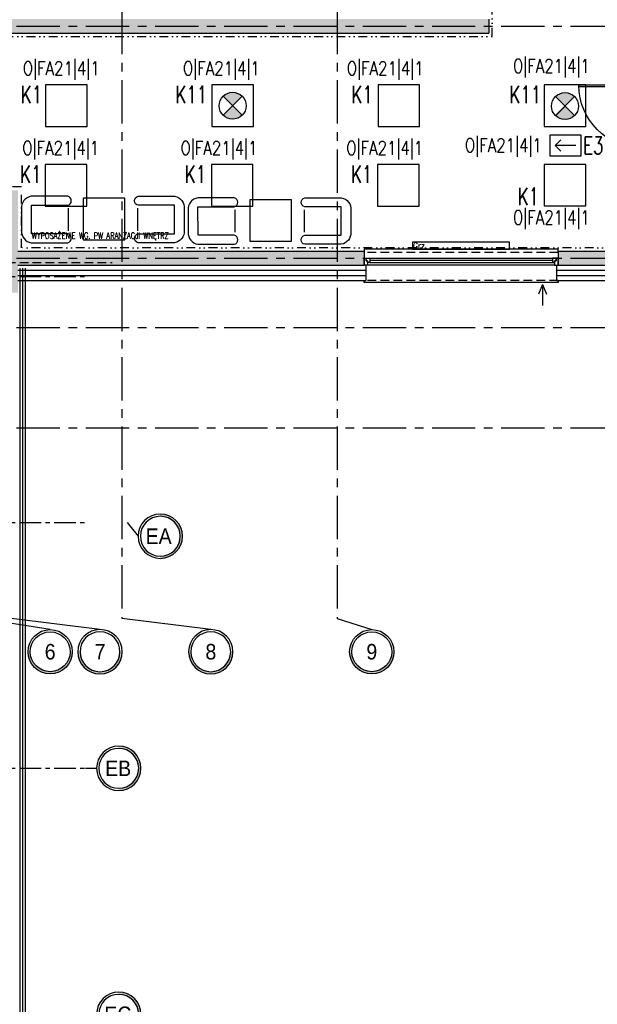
# Model space of a CAD drawing. Extents: x 41755 to 123924, y -112333 to 86187.
# Tile 94 of 256: x 100813 to 101648, y -57055 to -55634. Entities that reach past the tile are written whole.
import ezdxf
from ezdxf.enums import TextEntityAlignment as Align

# ---------------------------------------------------------------- set-up
doc = ezdxf.new("R2010")
doc.units = 0
doc.header["$LTSCALE"] = 50
for name, pattern in [('CENTER', [2, 1.25, -0.25, 0.25, -0.25]), ('DASHED', [0.75, 0.5, -0.25]), ('DASHED2', [0.375, 0.25, -0.125]), ('DIVIDE', [31.75, 12.7, -6.35, 0, -6.35, 0, -6.35])]:
    doc.linetypes.add(name, pattern=pattern)
doc.layers.get('0').update_dxf_attribs({"color": 101, "linetype": 'CONTINUOUS'})
for name, color, linetype in [('Det-metal', 141, 'CONTINUOUS'), ('Drz---drzwi', 5, 'CONTINUOUS'), ('E-90', 6, 'CONTINUOUS'), ('E35', 6, 'CONTINUOUS'), ('E50', 3, 'CONTINUOUS'), ('Ins-co', 2, 'CONTINUOUS'), ('Ins-went', 141, 'CONTINUOUS'), ('Ins-wod', 4, 'CONTINUOUS'), ('Okn---okna', 5, 'CONTINUOUS'), ('Os-osie', 14, 'CENTER'), ('Os-osie glowne', 1, 'CENTER'), ('Os-osie-opis', 16, 'CONTINUOUS'), ('Sc-beton', 7, 'CONTINUOUS'), ('Sc-beton-hatch', 86, 'CONTINUOUS'), ('Sc-izolacja term-styropian', 151, 'STYROPIAN-KA'), ('Sc-kamien', 31, 'CONTINUOUS'), ('Sc-systemowe', 150, 'CONTINUOUS'), ('Sch-opis', 51, 'CONTINUOUS'), ('Suf-widok', 8, 'CONTINUOUS'), ('Wyp-meble', 155, 'CONTINUOUS')]:
    doc.layers.add(name, color=color, linetype=linetype)
doc.styles.add('dwg_opis duży', font='ARIAL.TTF', dxfattribs={"width": 0.9})
doc.styles.add('ROMANS', font='romans', dxfattribs={"width": 0.85})
doc.linetypes.add('BATTING', pattern='A,0.0001,-0.1,[134,ltypeshp.shx,S=0.1,R=0,X=-0.1,Y=0],-0.2,[134,ltypeshp.shx,S=0.1,R=180,X=0.1,Y=0],-0.1', length=0.4001)
doc.linetypes.add('STYROPIAN-KA', pattern='A,0.0001,-0.1,[135,ltypeshp.shx,S=0.1,R=0,X=-0.1,Y=0],0,[135,ltypeshp.shx,S=0.1,R=180,X=0.1,Y=0],-0.1', length=0.2001)

# ---------------------------------------------------------------- blocks, each defined once
blk = doc.blocks.new('_opis_osi_liczbowy')
blk.add_hatch(color=256).paths.add_polyline_path([(32, 32), (32, 28.8, -1), (32, -28.8), (32, -32, 1)])
for radius in [32, 28.8]:
    blk.add_circle((32, 0), radius)
at = {"style": 'dwg_opis duży', "width": 0.9}
blk.add_attdef('AXNAMEH', text='', height=22.4, rotation=90, dxfattribs=at).set_placement((32, 0), align=Align.MIDDLE_CENTER)
blk = doc.blocks.new('_dhgfkgh')
at = {"ltscale": 7}
for p, q in [((-23, -65), (34, -65)), ((-10, -123), (-100, -123)), ((-10, -125), (-100, -125))]:
    blk.add_line(p, q, dxfattribs=at)
for points in [[(0, -5), (0, 0), (-10, 0), (-10, -5)], [(0, -130), (0, -125), (-10, -125), (-10, -130)]]:
    blk.add_lwpolyline(points, close=True, dxfattribs=at)
for points in [[(-40, -5), (-10, -5)], [(-10, -125), (-10, -5)]]:
    blk.add_lwpolyline(points, dxfattribs=at)
for centre, radius, start, end in [((-10, -5), 30, 180, 270), ((-10, -125), 90, 90, 180)]:
    blk.add_arc(centre, radius, start, end)
blk = doc.blocks.new('_dskgjndklgjnkdfh')
for p, q in [((280, 23), (0, 23)), ((0, 23), (0, 18)), ((280, 18), (280, 23)), ((8, 10), (272, 10)), ((8, 7), (272, 7)), ((8, 4), (272, 4)), ((275, 0), (5, 0)), ((0, -25), (0, -22)), ((280, -25), (0, -25)), ((280, -22), (280, -25))]:
    blk.add_line(p, q)
at = {"linetype": 'DASHED2'}
for p, q in [((280, 18), (0, 18)), ((280, -22), (0, -22))]:
    blk.add_line(p, q, dxfattribs=at)
for points in [[(5, 0), (0, 0), (0, 10), (3, 10), (3, 6), (5, 6)], [(8, 4), (5, 4), (5, 6), (3, 6), (3, 10), (5, 10), (8, 10)], [(272, 4), (275, 4), (275, 6), (277, 6), (277, 10), (275, 10), (272, 10)], [(275, 0), (280, 0), (280, 10), (277, 10), (277, 6), (275, 6)]]:
    blk.add_lwpolyline(points, close=True)
blk = doc.blocks.new('_opis_osi')
blk.add_hatch(color=256).paths.add_polyline_path([(32, -32), (28.8, -32, -1), (-28.8, -32), (-32, -32, 1)])
for radius in [32, 28.8]:
    blk.add_circle((0, -32), radius)
at = {"style": 'dwg_opis duży', "width": 0.9}
blk.add_attdef('AXNAMEV', text='', height=22.4, rotation=90, dxfattribs=at).set_placement((0, -32), align=Align.MIDDLE_CENTER)
blk = doc.blocks.new('_STRZAŁKA_WENT')
for q in [(-6, -14), (0, -30.2), (6, -14)]:
    blk.add_line((0, 0), q)
blk = doc.blocks.new('A$C59F8734F')
at = {"layer": 'Wyp-meble', "elevation": -2}
for points in [[(1049.4, 86.4), (1101.8, 86.4, 0.814277), (1101.8, 99.3), (1049.2, 99.3, 0.403655), (1035.2, 81.2), (1035.2, 49.6, 0.380123), (1049.2, 32.2), (1101.8, 32.2, 0.804356), (1101.8, 45.3), (1049.5, 45.3)], [(1256, 86.4), (1203.6, 86.4, -0.814277), (1203.6, 99.3), (1256.3, 99.3, -0.403655), (1270.2, 81.2), (1270.2, 49.6, -0.380123), (1256.3, 32.2), (1203.6, 32.2, -0.804356), (1203.6, 45.3), (1255.9, 45.3)], [(1290, 84.2), (1342.4, 84.2, 0.814277), (1342.4, 97.1), (1289.8, 97.1, 0.403655), (1275.9, 79), (1275.9, 47.4, 0.380123), (1289.8, 30), (1342.4, 30, 0.804356), (1342.4, 43.1), (1290.1, 43.1)], [(1496.7, 84.2), (1444.2, 84.2, -0.814277), (1444.2, 97.1), (1496.9, 97.1, -0.403655), (1510.8, 79), (1510.8, 47.4, -0.380123), (1496.9, 30), (1444.2, 30, -0.804356), (1444.2, 43.1), (1496.6, 43.1)]]:
    blk.add_lwpolyline(points, format="xyb", close=True, dxfattribs=at)
at = {"layer": 'Wyp-meble'}
for points in [[(1124.4, 36.6), (1184.4, 36.6), (1184.4, 96.6), (1124.4, 96.6)], [(1365, 34.4), (1425, 34.4), (1425, 94.4), (1365, 94.4)]]:
    blk.add_lwpolyline(points, close=True, dxfattribs=at)
at = {"layer": 'Wyp-meble', "elevation": -2}
for points in [[(1102.7, 82.2), (1102.7, 49.7)], [(1202.7, 82.2), (1202.7, 49.7)], [(1343.3, 80), (1343.3, 47.5)], [(1443.3, 80), (1443.3, 47.5)]]:
    blk.add_lwpolyline(points, dxfattribs=at)
blk = doc.blocks.new('kier')
at = {"layer": 'E35', "ltscale": 0.2}
for p, q in [((7.8, 15), (15.9, 23.1)), ((37.6, 15), (7.8, 15)), ((7.8, 15), (15.9, 6.9))]:
    blk.add_line(p, q, dxfattribs=at)
blk.add_lwpolyline([(0, 30), (45, 30), (45, 0), (0, 0)], close=True, dxfattribs=at)

msp = doc.modelspace()

# ---------------------------------------------------------------- hatches: boundary and pattern name
at = {"layer": 'E35'}
h = msp.add_hatch(color=256, dxfattribs=at)
edge = h.paths.add_edge_path()
edge.add_line((101120.966, -55758.233), (101134.712, -55744.487))
edge.add_ellipse((101120.966, -55758.233), major_axis=(13.746, 13.746), ratio=1, start_angle=360, end_angle=450)
edge.add_line((101107.22, -55744.487), (101120.966, -55758.233))
edge = h.paths.add_edge_path()
edge.add_line((101134.712, -55771.979), (101120.966, -55758.233))
edge.add_line((101120.966, -55758.233), (101107.22, -55771.979))
edge.add_ellipse((101120.966, -55758.233), major_axis=(-13.746, 13.746), ratio=1, start_angle=90, end_angle=180)
h = msp.add_hatch(color=256, dxfattribs=at)
edge = h.paths.add_edge_path()
edge.add_line((101600.966, -55758.733), (101614.712, -55744.987))
edge.add_ellipse((101600.966, -55758.733), major_axis=(13.746, 13.746), ratio=1, start_angle=360, end_angle=450)
edge.add_line((101587.22, -55744.987), (101600.966, -55758.733))
edge = h.paths.add_edge_path()
edge.add_line((101614.712, -55772.479), (101600.966, -55758.733))
edge.add_line((101600.966, -55758.733), (101587.22, -55772.479))
edge.add_ellipse((101600.966, -55758.733), major_axis=(-13.746, 13.746), ratio=1, start_angle=90, end_angle=180)
at = {"layer": 'Sc-beton-hatch'}
h = msp.add_hatch(dxfattribs=at)
h.set_pattern_fill('ANSI33', color=256, style=0)
h.set_pattern_definition([(45, (48983.4185, 565.478), (-4.49012806, 4.49012806), []), (45, (48987.9087, 565.478), (-4.49012806, 4.49012806), [3.175, -1.5875])])
h.paths.add_polyline_path([(100470.966, -51043.233), (100410.966, -51043.233), (100410.966, -51103.233), (100430.966, -51103.233), (100430.966, -51063.233), (100470.966, -51063.233)])
h.paths.add_polyline_path([(100805.966, -51043.233), (100705.966, -51043.233), (100705.966, -51063.233), (100745.966, -51063.233), (100745.966, -51625.233), (100765.966, -51625.233), (100765.966, -51473.233), (101152.966, -51473.233), (101152.966, -51453.233), (100765.966, -51453.233), (100765.966, -51063.233), (100805.966, -51063.233)])
h.paths.add_polyline_path([(100430.966, -51374.233), (100410.966, -51374.233), (100410.966, -51474.233), (100430.966, -51474.233)])
h.paths.add_polyline_path([(101330.966, -51043.233), (101251.966, -51043.233), (101251.966, -51063.233), (101330.966, -51063.233)])
h.paths.add_polyline_path([(101770.966, -51043.233), (101670.966, -51043.233), (101670.966, -51063.233), (101710.966, -51063.233), (101710.966, -51262.233), (101730.966, -51262.233), (101730.966, -51063.233), (101770.966, -51063.233)])
h.paths.add_polyline_path([(101790.966, -51453.233), (101730.966, -51453.233), (101730.966, -51362.233), (101710.966, -51362.233), (101710.966, -51453.233), (101582.904, -51453.233), (101582.904, -51473.233), (101790.966, -51473.233)])
h.paths.add_polyline_path([(101482.904, -51453.233), (101252.966, -51453.233), (101252.966, -51473.233), (101482.904, -51473.233)])
h.paths.add_polyline_path([(101730.966, -51785.233), (101695.966, -51785.233), (101695.966, -51820.233), (101730.966, -51820.233)])
h.paths.add_polyline_path([(102400.966, -50943.233), (102380.966, -50943.233), (102380.966, -51043.233), (102330.966, -51043.233), (102330.966, -51063.233), (102380.966, -51063.233), (102380.966, -51453.233), (101890.966, -51453.233), (101890.966, -51473.233), (102380.966, -51473.233), (102380.966, -51873.233), (102400.966, -51873.233)])
h.paths.add_polyline_path([(102422.966, -50943.233), (102402.966, -50943.233), (102402.966, -51713.233), (102422.966, -51713.233)])
h.paths.add_polyline_path([(102400.966, -52143.233), (102380.966, -52143.233), (102380.966, -52213.233), (102400.966, -52213.233)])
h.paths.add_polyline_path([(102400.966, -52293.233), (102380.966, -52293.233), (102380.966, -52443.233), (101950.966, -52443.233), (101950.966, -52463.233), (102380.966, -52463.233), (102380.966, -52503.233), (102400.966, -52503.233)])
h.paths.add_polyline_path([(102400.966, -52603.233), (102380.966, -52603.233), (102380.966, -52643.233), (102400.966, -52643.233)])
h.paths.add_polyline_path([(102400.966, -52743.233), (102380.966, -52743.233), (102380.966, -53008.233), (102400.966, -53008.233)])
h.paths.add_polyline_path([(101730.966, -52443.233), (101710.966, -52443.233), (101710.966, -52463.233), (101710.966, -52758.233), (101690.966, -52758.233), (101690.966, -52778.233), (101730.966, -52778.233)])
h.paths.add_polyline_path([(101710.966, -52443.233), (101690.966, -52443.233), (101690.966, -52463.233), (101710.966, -52463.233)], flags=16)
h.paths.add_polyline_path([(101556.966, -52758.233), (101503.966, -52758.233), (101503.966, -52463.233), (101488.966, -52463.233), (101488.966, -52758.233), (101468.966, -52758.233), (101468.966, -52778.233), (101556.966, -52778.233)])
h.paths.add_polyline_path([(101556.966, -52443.233), (101468.966, -52443.233), (101468.966, -52463.233), (101556.966, -52463.233)])
h.paths.add_polyline_path([(101334.966, -52443.233), (101281.966, -52443.233), (101281.966, -52463.233), (101334.966, -52463.233)], flags=17)
h.paths.add_polyline_path([(101281.966, -52443.233), (100970.966, -52443.233), (100970.966, -51785.233), (100883.466, -51785.233), (100883.466, -51805.233), (100950.966, -51805.233), (100950.966, -52443.233), (100430.966, -52443.233), (100430.966, -52403.233), (100410.966, -52403.233), (100410.966, -52503.233), (100430.966, -52503.233), (100430.966, -52463.233), (100950.966, -52463.233), (100950.966, -52973.233), (100970.966, -52973.233), (100970.966, -52463.233), (101261.966, -52463.233), (101261.966, -52778.233), (101281.966, -52778.233), (101334.966, -52778.233), (101334.966, -52758.233), (101281.966, -52758.233)])
h.paths.add_polyline_path([(100783.466, -51785.233), (100765.966, -51785.233), (100765.966, -51780.233), (100745.966, -51780.233), (100745.966, -51785.233), (100430.966, -51785.233), (100430.966, -51765.233), (100410.966, -51765.233), (100410.966, -52003.233), (100430.966, -52003.233), (100430.966, -51805.233), (100783.466, -51805.233)])
h.paths.add_polyline_path([(100430.966, -52153.233), (100410.966, -52153.233), (100410.966, -52253.233), (100430.966, -52253.233)])
h.paths.add_polyline_path([(100430.966, -52653.233), (100410.966, -52653.233), (100410.966, -52850.233), (100430.966, -52850.233)], flags=17)
h.paths.add_polyline_path([(100430.966, -52940.233), (100410.966, -52940.233), (100410.966, -52983.233), (100430.966, -52983.233)])
h.paths.add_polyline_path([(101007.966, -53193.233), (100430.966, -53193.233), (100430.966, -53133.233), (100410.966, -53133.233), (100410.966, -53213.233), (101007.966, -53213.233)])
h.paths.add_polyline_path([(101770.966, -53193.233), (101157.966, -53193.233), (101157.966, -53213.233), (101710.966, -53213.233), (101710.966, -53445.233), (101730.966, -53445.233), (101730.966, -53213.233), (101770.966, -53213.233)])
h.paths.add_polyline_path([(102008.966, -53193.233), (101905.966, -53193.233), (101905.966, -53213.233), (102008.966, -53213.233)])
h.paths.add_polyline_path([(102227.966, -53193.233), (102133.966, -53193.233), (102133.966, -53213.233), (102227.966, -53213.233)])
h.paths.add_polyline_path([(102400.966, -53158.233), (102380.966, -53158.233), (102380.966, -53193.233), (102332.966, -53193.233), (102332.966, -53213.233), (102380.966, -53213.233), (102380.966, -53818.233), (102400.966, -53818.233)])
h.paths.add_polyline_path([(101730.966, -53545.233), (101710.966, -53545.233), (101710.966, -53740.233), (101730.966, -53740.233)])
h.paths.add_polyline_path([(101730.966, -53840.233), (101710.966, -53840.233), (101710.966, -53943.233), (101297.571, -53943.233, -0.15510336), (101300.811, -53953.425, -0.14834739), (101297.835, -53963.233), (101710.966, -53963.233), (101710.966, -54023.233), (101730.966, -54023.233)])
h.paths.add_polyline_path([(101297.571, -53943.233), (101295.705, -53943.233), (101295.705, -53963.233), (101297.835, -53963.233, 0.14834739), (101300.811, -53953.425, 0.15510336)])
h.paths.add_polyline_path([(101270.705, -53943.233), (101268.745, -53943.233, 0.15510336), (101265.506, -53953.425, 0.14834739), (101268.481, -53963.233), (101270.705, -53963.233)])
h.paths.add_polyline_path([(101268.745, -53943.233), (101201.966, -53943.233), (101201.966, -53963.233), (101268.481, -53963.233, -0.14834739), (101265.506, -53953.425, -0.15510336)])
h.paths.add_polyline_path([(100980.966, -53943.233), (100970.966, -53943.233), (100930.966, -53943.233), (100930.966, -53968.233), (100970.966, -53968.233), (100980.966, -53968.233)])
h.paths.add_polyline_path([(100490.966, -53943.233), (100410.966, -53943.233), (100410.966, -53963.233), (100490.966, -53963.233)])
h.paths.add_polyline_path([(100530.966, -54448.233), (100510.966, -54448.233), (100510.966, -54481.233), (100530.966, -54481.233)])
h.paths.add_polyline_path([(101773.966, -54593.233), (101730.966, -54593.233), (101730.966, -54503.233), (101710.966, -54503.233), (101710.966, -54593.233), (100530.966, -54593.233), (100530.966, -54578.233), (100510.966, -54578.233), (100510.966, -54593.233), (100270.966, -54593.233), (100270.966, -54618.233), (101773.966, -54618.233)])
h.paths.add_polyline_path([(100220.966, -54593.233), (100170.966, -54593.233), (100170.966, -54618.233), (100220.966, -54618.233)])
h.paths.add_polyline_path([(100120.966, -54593.233), (100070.966, -54593.233), (100070.966, -54618.233), (100120.966, -54618.233)])
h.paths.add_polyline_path([(100020.966, -54593.233), (99970.966, -54593.233), (99970.966, -54618.233), (100020.966, -54618.233)])
h.paths.add_polyline_path([(99920.966, -54593.233), (99880.966, -54593.233), (99880.966, -55500.233), (99980.966, -55500.233), (99980.966, -55515.233), (100000.966, -55515.233), (100000.966, -55480.233), (99900.966, -55480.233), (99900.966, -54618.233), (99920.966, -54618.233)])
h.paths.add_polyline_path([(100585.966, -55633.233), (100000.966, -55633.233), (100000.966, -55615.233), (99980.966, -55615.233), (99980.966, -55633.233), (99780.966, -55633.233), (99780.966, -55988.233), (100510.966, -55988.233), (100510.966, -56028.233), (100530.966, -56028.233), (100530.966, -55988.233), (100582.966, -55988.233), (100582.966, -55968.233), (100530.966, -55968.233), (100530.966, -55813.233), (100510.966, -55813.233), (100510.966, -55968.233), (99800.966, -55968.233), (99800.966, -55653.233), (100510.966, -55653.233), (100510.966, -55663.233), (100530.966, -55663.233), (100530.966, -55653.233), (100585.966, -55653.233)])
h.paths.add_polyline_path([(101310.966, -55968.233), (100810.966, -55968.233), (100810.966, -55880.233), (100790.966, -55880.233), (100790.966, -55968.233), (100737.966, -55968.233), (100737.966, -55988.233), (100790.966, -55988.233), (100790.966, -56028.233), (100810.966, -56028.233), (100810.966, -55988.233), (101310.966, -55988.233)])
h.paths.add_polyline_path([(101490.966, -55633.233), (100735.966, -55633.233), (100735.966, -55653.233), (101490.966, -55653.233)])
h.paths.add_polyline_path([(101777.966, -55968.233), (101730.966, -55968.233), (101730.966, -55853.733), (101710.966, -55853.733), (101710.966, -55968.233), (101590.966, -55968.233), (101590.966, -55988.233), (101777.966, -55988.233)])
h.paths.add_polyline_path([(101802.966, -55963.233), (101777.966, -55963.233), (101777.966, -55988.233), (101802.966, -55988.233)])
h.paths.add_polyline_path([(101730.966, -55128.233), (101710.966, -55128.233), (101710.966, -55723.733), (101730.966, -55723.733)])
h.paths.add_polyline_path([(101953.466, -55963.233), (101928.466, -55963.233), (101928.466, -55988.233), (101953.466, -55988.233)])
h.paths.add_polyline_path([(102103.466, -55963.233), (102078.466, -55963.233), (102078.466, -55988.233), (102103.466, -55988.233)])
h.paths.add_polyline_path([(102253.466, -55963.233), (102228.466, -55963.233), (102228.466, -55988.233), (102253.466, -55988.233)])
h.paths.add_polyline_path([(102365.966, -55968.233), (102320.966, -55968.233), (102320.966, -55988.233), (102365.966, -55988.233)])
h.paths.add_polyline_path([(102400.966, -55953.233), (102365.966, -55953.233), (102365.966, -55988.233), (102400.966, -55988.233)])
h.paths.add_polyline_path([(102400.966, -55891.233), (102380.966, -55891.233), (102380.966, -55953.233), (102400.966, -55953.233)])
h.paths.add_polyline_path([(102400.966, -55815.733), (102375.966, -55815.733), (102375.966, -55840.733), (102400.966, -55840.733)])
h.paths.add_polyline_path([(102400.966, -55665.733), (102375.966, -55665.733), (102375.966, -55690.733), (102400.966, -55690.733)])
h.paths.add_polyline_path([(102400.966, -55515.733), (102375.966, -55515.733), (102375.966, -55540.733), (102400.966, -55540.733)])
h.paths.add_polyline_path([(102400.966, -55365.733), (102375.966, -55365.733), (102375.966, -55390.733), (102400.966, -55390.733)])
h.paths.add_polyline_path([(102400.966, -55240.733), (102380.966, -55240.733), (102380.966, -55260.733), (102400.966, -55260.733)])
h.paths.add_polyline_path([(102400.966, -55215.733), (102375.966, -55215.733), (102375.966, -55240.733), (102400.966, -55240.733)])
h.paths.add_polyline_path([(102400.966, -55033.233), (102380.966, -55033.233), (102380.966, -55215.733), (102400.966, -55215.733)])
h.paths.add_polyline_path([(102400.966, -54833.233), (102365.966, -54833.233), (102365.966, -54798.233), (102345.966, -54798.233), (102345.966, -54853.233), (102380.966, -54853.233), (102380.966, -54883.233), (102400.966, -54883.233)])
h.paths.add_polyline_path([(102365.966, -54537.733), (102345.966, -54537.733), (102345.966, -54593.233), (101908.966, -54593.233), (101908.966, -54618.233), (102345.966, -54618.233), (102345.966, -54648.233), (102365.966, -54648.233), (102365.966, -54618.233)])
h.paths.add_polyline_path([(101730.966, -54128.233), (101710.966, -54128.233), (101710.966, -54353.233), (101730.966, -54353.233)])
h.paths.add_polyline_path([(102365.966, -54131.233), (102400.966, -54131.233), (102400.966, -54088.233), (102380.966, -54088.233), (102380.966, -54111.233), (102345.966, -54111.233), (102345.966, -54417.733), (102365.966, -54417.733)])
h.paths.add_polyline_path([(102400.966, -53918.233), (102380.966, -53918.233), (102380.966, -53988.233), (102400.966, -53988.233)])

# ---------------------------------------------------------------- linework, layer by layer
at = {"layer": 'Det-metal', "linetype": 'DASHED', "ltscale": 0.5}
msp.add_lwpolyline([(100400.966, -55984.531), (100946.966, -55984.531)], dxfattribs=at)
at = {"layer": 'E35'}
for p, q in [((101107.22, -55771.979), (101134.712, -55744.487)), ((101107.22, -55744.487), (101134.712, -55771.979)), ((101587.22, -55772.479), (101614.712, -55744.987)), ((101587.22, -55744.987), (101614.712, -55772.479))]:
    msp.add_line(p, q, dxfattribs=at)
at = {"layer": 'E35', "linetype": 'Continuous', "ltscale": 0.3}
for p, q in [((101108.006, -55771.193), (101133.926, -55745.273)), ((101588.006, -55771.693), (101613.926, -55745.773))]:
    msp.add_line(p, q, dxfattribs=at)
for points in [[(100850.966, -55788.233), (100910.966, -55788.233), (100910.966, -55728.233), (100850.966, -55728.233)], [(101090.966, -55788.233), (101150.966, -55788.233), (101150.966, -55728.233), (101090.966, -55728.233)], [(101330.966, -55788.233), (101390.966, -55788.233), (101390.966, -55728.233), (101330.966, -55728.233)], [(101570.966, -55788.233), (101630.966, -55788.233), (101630.966, -55728.233), (101570.966, -55728.233)], [(100850.248, -55903.233), (100910.248, -55903.233), (100910.248, -55843.233), (100850.248, -55843.233)], [(101090.248, -55903.233), (101150.248, -55903.233), (101150.248, -55843.233), (101090.248, -55843.233)], [(101330.248, -55903.233), (101390.248, -55903.233), (101390.248, -55843.233), (101330.248, -55843.233)], [(101570.966, -55902.898), (101630.966, -55902.898), (101630.966, -55842.898), (101570.966, -55842.898)]]:
    msp.add_lwpolyline(points, close=True, dxfattribs=at)
at = {"layer": 'E35'}
for centre in [(101120.966, -55758.233), (101600.966, -55758.733)]:
    msp.add_circle(centre, 19.44, dxfattribs=at)
at = {"layer": 'Ins-co'}
msp.add_lwpolyline([(101380.966, -55955.162), (101380.966, -55965.162), (101520.966, -55965.162), (101520.966, -55955.162)], close=True, dxfattribs=at)
at = {"layer": 'Ins-wod'}
msp.add_lwpolyline([(100821.966, -61740.031), (100821.966, -56001.048)], dxfattribs=at)
at = {"layer": 'Os-osie', "ltscale": 0.5}
for p, q in [((100413.401, -56004.531), (100908.531, -56004.531)), ((100413.401, -56359.531), (100908.531, -56359.531)), ((100413.401, -56714.531), (100908.531, -56714.531))]:
    msp.add_line(p, q, dxfattribs=at)
at = {"layer": 'Os-osie glowne'}
for points in [[(100960.966, -50521.233), (100960.966, -56498.233)], [(101271.966, -50521.233), (101271.966, -56498.233)], [(99508.966, -55643.233), (111775.966, -55643.233)], [(99508.966, -55978.233), (111775.966, -55978.233)], [(99508.966, -56078.233), (111775.966, -56078.233)], [(99508.966, -56223.233), (111775.966, -56223.233)]]:
    msp.add_lwpolyline(points, dxfattribs=at)
at = {"layer": 'Os-osie-opis'}
for points in [[(100968.531, -56359.531), (100984.531, -56379.531)], [(100857.484, -56514.233), (100755.966, -56498.233)], [(100929.453, -56514.233), (100800.966, -56498.233)], [(101089.453, -56514.233), (100960.966, -56498.233)], [(101271.966, -56498.233), (101321.966, -56514.233)], [(100908.531, -56714.531), (100924.531, -56714.531)]]:
    msp.add_lwpolyline(points, dxfattribs=at)
at = {"layer": 'Sc-beton'}
for points in [[(101490.966, -55633.233), (101490.966, -55653.233)], [(100735.966, -55653.233), (101490.966, -55653.233)], [(100810.966, -55968.233), (101310.966, -55968.233)], [(101310.966, -55968.233), (101310.966, -55988.233)], [(101590.966, -55968.233), (101590.966, -55988.233)], [(101590.966, -55968.233), (101710.966, -55968.233)], [(100810.966, -55988.233), (101310.966, -55988.233)], [(101590.966, -55988.233), (101778.466, -55988.233)]]:
    msp.add_lwpolyline(points, dxfattribs=at)
at = {"layer": 'Sc-izolacja term-styropian', "linetype": 'ByBlock'}
for points in [[(101313.466, -55988.233), (101313.466, -56003.233)], [(101588.466, -55988.233), (101588.466, -56003.233)], [(100810.966, -56003.233), (101313.466, -56003.233)], [(101588.466, -56003.233), (101797.966, -56003.233)]]:
    msp.add_lwpolyline(points, dxfattribs=at)
at = {"layer": 'Sc-izolacja term-styropian', "linetype": 'BATTING', "ltscale": 0.35}
for points in [[(100810.966, -55995.733), (101313.466, -55995.733)], [(101588.466, -55995.733), (101797.966, -55995.733)]]:
    msp.add_lwpolyline(points, dxfattribs=at)
at = {"layer": 'Sc-kamien'}
for points in [[(101313.466, -56003.233), (101313.466, -56010.233)], [(101588.466, -56003.233), (101588.466, -56010.233)], [(100810.966, -56010.233), (101313.466, -56010.233)], [(101588.466, -56010.233), (101797.966, -56010.233)]]:
    msp.add_lwpolyline(points, dxfattribs=at)
at = {"layer": 'Sc-systemowe'}
for points in [[(100813.966, -58868.031), (100813.966, -55992.531)], [(100817.966, -58868.031), (100817.966, -55992.531)], [(100821.966, -58868.031), (100821.966, -55992.531)]]:
    msp.add_lwpolyline(points, dxfattribs=at)
at = {"layer": 'Suf-widok', "linetype": 'DIVIDE', "ltscale": 0.02}
msp.add_lwpolyline([(100535.966, -55818.233), (100535.966, -55658.233), (101495.966, -55658.233), (101495.966, -54623.233), (102342.966, -54623.233), (102342.966, -54828.233), (101945.966, -54828.233), (101945.966, -55123.233), (101705.966, -55123.233), (101705.966, -55963.233), (100815.966, -55963.233), (100815.966, -55875.233), (100785.966, -55875.233), (100785.966, -55963.233), (100562.966, -55963.233), (100562.966, -55818.233)], close=True, dxfattribs=at)

# ---------------------------------------------------------------- block references
msp.add_blockref('A$C59F8734F', (99780.966, -55988.233))
at = {"layer": 'Drz---drzwi', "xscale": -1, "rotation": 180}
msp.add_blockref('_dhgfkgh', (101720.966, -55853.733), dxfattribs=at)
at = {"layer": 'E50', "xscale": -1, "rotation": 180}
msp.add_blockref('kier', (101579.121, -55800.573), dxfattribs=at)
at = {"layer": 'Ins-went'}
msp.add_blockref('_STRZAŁKA_WENT', (101568.466, -56016.233), dxfattribs=at)
at = {"layer": 'Okn---okna'}
msp.add_blockref('_dskgjndklgjnkdfh', (101310.966, -55988.233), dxfattribs=at)
at = {"layer": 'Os-osie-opis'}
ref = msp.add_blockref('_opis_osi', (100984.531, -56379.531), dxfattribs=dict(at, xscale=-1, rotation=89.99999999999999))
ref.add_attrib('AXNAMEV', 'EA', dxfattribs={"layer": '0', "height": 22.4, "style": 'dwg_opis duży', "width": 0.9}).set_placement((101014.138, -56379.531), align=Align.MIDDLE_CENTER)
at = {"layer": 'Os-osie-opis', "rotation": 270}
for p, values in [((100857.484, -56514.233), {'AXNAMEH': '6'}), ((101321.966, -56514.233), {'AXNAMEH': '9'})]:
    msp.add_blockref('_opis_osi_liczbowy', p, dxfattribs=at).add_auto_attribs(values)
at = {"layer": 'Os-osie-opis'}
ref = msp.add_blockref('_opis_osi_liczbowy', (100929.453, -56514.233), dxfattribs=dict(at, xscale=-1, rotation=89.99999999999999))
ref.add_attrib('AXNAMEH', '7', dxfattribs={"layer": '0', "height": 22.4, "style": 'dwg_opis duży', "width": 0.9}).set_placement((100929.563, -56546.233), align=Align.MIDDLE_CENTER)
ref = msp.add_blockref('_opis_osi_liczbowy', (101089.453, -56514.233), dxfattribs=dict(at, xscale=-1, rotation=89.99999999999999))
ref.add_attrib('AXNAMEH', '8', dxfattribs={"layer": '0', "height": 22.4, "style": 'dwg_opis duży', "width": 0.9}).set_placement((101089.563, -56546.233), align=Align.MIDDLE_CENTER)
ref = msp.add_blockref('_opis_osi', (100924.531, -56714.531), dxfattribs=dict(at, xscale=-1, rotation=89.99999999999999))
ref.add_attrib('AXNAMEV', 'EB', dxfattribs={"layer": '0', "height": 22.4, "style": 'dwg_opis duży', "width": 0.9}).set_placement((100955.637, -56714.531), align=Align.MIDDLE_CENTER)
ref = msp.add_blockref('_opis_osi', (100924.531, -57069.531), dxfattribs=dict(at, xscale=-1, rotation=89.99999999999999))
ref.add_attrib('AXNAMEV', 'EC', dxfattribs={"layer": '0', "height": 22.4, "style": 'dwg_opis duży', "width": 0.9}).set_placement((100955.252, -57069.531), align=Align.MIDDLE_CENTER)

# ---------------------------------------------------------------- texts
at = {"layer": 'E-90', "style": 'ROMANS', "width": 0.8}
for rotation, p in [(0, (100873.405, -55705.592)), (0, (101104.714, -55705.592)), (0, (101341.287, -55705.592)), (360, (101581.287, -55702.244)), (0, (100872.687, -55820.592)), (0, (101101.199, -55820.592)), (0, (101340.569, -55820.592)), (360, (101511.911, -55816.695)), (0, (101581.287, -55920.902))]:
    msp.add_text('O|FA21|4|1', height=20, rotation=rotation, dxfattribs=at).set_placement(p, align=Align.MIDDLE)
at = {"layer": 'E35', "style": 'ROMANS', "width": 0.7}
for s, p in [('K1', (100830.349, -55742.12)), ('K11', (101061.364, -55742.12)), ('K1', (101308.041, -55742.12)), ('K11', (101543.789, -55742.12)), ('E3', (101641.846, -55815.573)), ('K1', (100829.631, -55857.12)), ('K1', (101067.323, -55857.12)), ('K1', (101307.323, -55857.12)), ('K1', (101548.041, -55889.031))]:
    msp.add_text(s, height=25, dxfattribs=at).set_placement(p, align=Align.MIDDLE)
at = {"layer": 'Ins-co', "insert": (101401.743, -55955.679), "char_height": 9, "width": 203.76147, "attachment_point": 3, "style": 'ROMANS'}
msp.add_mtext('Grz.', dxfattribs=at)
at = {"layer": 'Sch-opis', "style": 'ROMANS', "width": 0.7}
msp.add_text('WYPOSAŻENIE WG. PW ARANŻACJI WNĘTRZ', height=9, dxfattribs=at).set_placement((100831.046, -55950.079))

doc.saveas('drawing.dxf')
